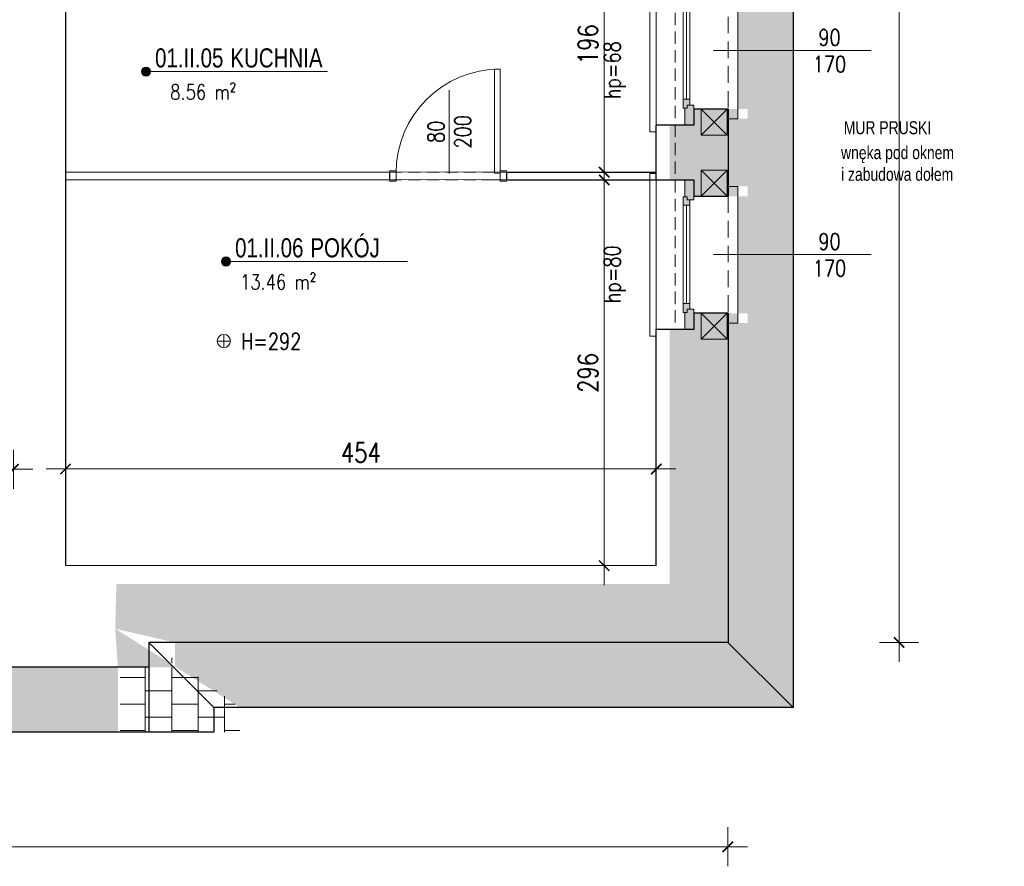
# Model space of a CAD drawing. Header units: millimetres. Extents: x 284606 to 569416, y -192995 to -95103.
# Tile 16 of 178: x 288346 to 289103, y -106745 to -106094. Entities that reach past the tile are written whole.
import ezdxf
from ezdxf.enums import TextEntityAlignment as Align

# ---------------------------------------------------------------- set-up
doc = ezdxf.new("R2010")
doc.units = ezdxf.units.MM
doc.linetypes.add('HIDDEN', pattern=[9.525, 6.35, -3.175])
doc.layers.get('0').update_dxf_attribs({"lineweight": 0})
for name, color, linetype, lineweight in [('!STR_Konstrukcja 0.20', 200, 'Continuous', 20), ('!STR_Konstrukcja 0.30', 64, 'Continuous', 30), ('!STR_Ocieplenie 0.05', 1, 'Continuous', 5), ('!STR_Opisy 0.09', 8, 'Continuous', 9), ('!STR_Przerywana 0.09', 8, 'HIDDEN', 9), ('!STR_Stolarka drzwiowa', 30, 'Continuous', 15), ('!STR_Stolarka okienna', 72, 'Continuous', 15), ('!STR_Wymiarowanie', 254, 'Continuous', 9)]:
    doc.layers.add(name, color=color, linetype=linetype, lineweight=lineweight)
doc.layers.add('!STR_Kreskowanie ścian', color=7, linetype='Continuous', lineweight=5, true_color=0xa6a6a6)
doc.layers.add('!STR_Obrysy pomieszczeń', color=215, linetype='Continuous', lineweight=9, plot=False)
doc.styles.add('1_50', font='txt', dxfattribs={"width": 0.8})
doc.styles.add('AB_Arial', font='NirmalaS.ttf')
doc.styles.add('EKO 1-10', font='romans.shx', dxfattribs={"width": 0.8, "height": 15})
doc.styles.add('EKO 1-5', font='romans.shx', dxfattribs={"width": 0.8, "height": 10})
doc.dimstyles.new('EKO wymiar 1-10', dxfattribs={"dimtxt": 15, "dimasz": 8, "dimexe": 15, "dimexo": 15, "dimgap": 5, "dimtad": 1, "dimdec": 0, "dimtxsty": 'EKO 1-10', "dimblk": 'ARCHTICK', "dimcen": 10, "dimdle": 15, "dimclrd": 256, "dimclre": 256, "dimclrt": 256, "dimazin": 2, "dimtfac": 1, "dimtdec": 0, "dimtmove": 2, "dimatfit": 3, "dimldrblk": 'ARCHTICK', "dimfxl": 15, "dimfxlon": 1, "dimlwd": -1, "dimlwe": -1, "dimarcsym": 0})

# ---------------------------------------------------------------- blocks, each defined once
blk = doc.blocks.new('_ArchTick')
at = {"color": 0, "linetype": 'ByBlock', "const_width": 0.15}
blk.add_lwpolyline([(-0.5, -0.5), (0.5, 0.5)], dxfattribs=at)
blk = doc.blocks.new('*D204')
at = {"layer": '!STR_Wymiarowanie', "ltscale": 1.5, "transparency": 16777216}
for p, q in [((288381.15, -106454.61), (288381.15, -106424.61)), ((288835.19, -106454.61), (288835.19, -106424.61)), ((288850.19, -106439.61), (288366.15, -106439.61))]:
    blk.add_line(p, q, dxfattribs=at)
at = {"layer": 'Defpoints', "color": 0, "ltscale": 1.5, "transparency": 16777216}
for p in [(288381.15, -106439.61), (288381.15, -106513.65), (288835.19, -106513.92)]:
    blk.add_point(p, dxfattribs=at)
at = {"layer": '!STR_Wymiarowanie', "ltscale": 1.5, "transparency": 16777216, "xscale": 8, "yscale": 8, "zscale": 8, "rotation": 180}
blk.add_blockref('_ArchTick', (288381.15, -106439.61), dxfattribs=at)
at = {"layer": '!STR_Wymiarowanie', "ltscale": 1.5, "transparency": 16777216, "xscale": 8, "yscale": 8, "zscale": 8}
blk.add_blockref('_ArchTick', (288835.19, -106439.61), dxfattribs=at)
at = {"layer": '!STR_Wymiarowanie', "ltscale": 1.5, "transparency": 16777216, "insert": (288608.17, -106427.11), "char_height": 15, "attachment_point": 5, "style": 'EKO 1-10'}
blk.add_mtext('454', dxfattribs=at)
blk = doc.blocks.new('*D216')
at = {"layer": '!STR_Wymiarowanie', "ltscale": 1.5, "transparency": 16777216}
for p, q in [((288795.15, -105999.93), (288795.15, -106226.42)), ((288810.15, -106014.93), (288780.15, -106014.93)), ((288810.15, -106211.42), (288780.15, -106211.42))]:
    blk.add_line(p, q, dxfattribs=at)
at = {"layer": 'Defpoints', "color": 0, "ltscale": 1.5, "transparency": 16777216}
for p in [(288835.19, -106014.93), (288795.15, -106211.42), (288850.19, -106211.42)]:
    blk.add_point(p, dxfattribs=at)
at = {"layer": '!STR_Wymiarowanie', "ltscale": 1.5, "transparency": 16777216, "xscale": 8, "yscale": 8, "zscale": 8}
for p, rotation in [((288795.15, -106014.93), 90), ((288795.15, -106211.42), 270)]:
    blk.add_blockref('_ArchTick', p, dxfattribs=dict(at, rotation=rotation))
at = {"layer": '!STR_Wymiarowanie', "ltscale": 1.5, "transparency": 16777216, "insert": (288782.65, -106113.17), "char_height": 15, "attachment_point": 5, "rotation": 90, "style": 'EKO 1-10'}
blk.add_mtext('196', dxfattribs=at)
blk = doc.blocks.new('*D217')
at = {"layer": '!STR_Wymiarowanie', "ltscale": 1.5, "transparency": 16777216}
for p, q in [((288795.15, -106202.42), (288795.15, -106528.92)), ((288810.15, -106217.42), (288780.15, -106217.42)), ((288810.15, -106513.92), (288780.15, -106513.92))]:
    blk.add_line(p, q, dxfattribs=at)
at = {"layer": 'Defpoints', "color": 0, "ltscale": 1.5, "transparency": 16777216}
for p in [(288835.19, -106217.42), (288795.15, -106513.92), (288835.19, -106513.92)]:
    blk.add_point(p, dxfattribs=at)
at = {"layer": '!STR_Wymiarowanie', "ltscale": 1.5, "transparency": 16777216, "xscale": 8, "yscale": 8, "zscale": 8}
for p, rotation in [((288795.15, -106217.42), 90), ((288795.15, -106513.92), 270)]:
    blk.add_blockref('_ArchTick', p, dxfattribs=dict(at, rotation=rotation))
at = {"layer": '!STR_Wymiarowanie', "ltscale": 1.5, "transparency": 16777216, "insert": (288782.65, -106365.67), "char_height": 15, "attachment_point": 5, "rotation": 90, "style": 'EKO 1-10'}
blk.add_mtext('296', dxfattribs=at)
blk = doc.blocks.new('wysokosc2')
at = {"ltscale": 2}
for points in [[(-5.06, 0.04), (5.03, 0.04)], [(0, 5.1), (0, -5.1)]]:
    blk.add_lwpolyline(points, dxfattribs=at)
blk.add_circle((0, 0), 5.03, dxfattribs=at)
at = {"ltscale": 2, "style": 'EKO 1-5', "width": 0.8}
blk.add_attdef('WYS', (13.29, -6.01), '', height=12.5, dxfattribs=at)
blk = doc.blocks.new('*U213')
at = {"layer": '!STR_Opisy 0.09', "linetype": 'Continuous'}
blk.add_line((-39.28, 63.89), (-39.28, -0.34), dxfattribs=at)
at = {"layer": '!STR_Stolarka drzwiowa'}
for points in [[(0, 0), (0, 80), (-4.38, 80), (-4.38, 0)], [(-80, -6.2), (-85, -6.2), (-85, 1.8), (-80, 1.8)], [(5, -6.2), (0, -6.2), (0, 1.8), (5, 1.8)]]:
    blk.add_lwpolyline(points, close=True, dxfattribs=at)
blk.add_arc((0, 0), 80, 90, 180, dxfattribs=at)
at = {"layer": '!STR_Opisy 0.09', "linetype": 'Continuous', "style": 'EKO 1-10', "width": 0.8}
blk.add_attdef('SZER', text='', height=12.5, rotation=90, dxfattribs=at).set_placement((-39.28, 31.77), align=Align.BOTTOM_CENTER)
at = {"layer": '!STR_Opisy 0.09', "ltscale": 0.7, "style": 'EKO 1-10', "width": 0.8}
blk.add_attdef('WYS', text='', height=12.5, rotation=90, dxfattribs=at).set_placement((-28.75, 31.77), align=Align.MIDDLE_CENTER)
blk = doc.blocks.new('*U838')
at = {"layer": '!STR_Konstrukcja 0.20', "linetype": 'Continuous', "lineweight": 15}
for points in [[(8.12, 56), (0.62, 56), (0.62, 63.5), (105.62, 63.5), (105.62, 56), (98.12, 56)], [(-4.38, 0.81), (-9.38, 0.81), (-9.38, -4.19), (115.62, -4.19), (115.62, 0.81), (110.62, 0.81)]]:
    blk.add_lwpolyline(points, dxfattribs=at)
at = {"layer": '!STR_Konstrukcja 0.30', "ltscale": 2}
for points in [[(-4.38, 0.81), (-4.38, 29.68), (8.12, 29.68), (8.12, 56)], [(98.12, 56), (98.12, 29.68), (110.62, 29.68), (110.62, 0.81)]]:
    blk.add_lwpolyline(points, dxfattribs=at)
at = {"layer": '!STR_Przerywana 0.09', "ltscale": 2}
for points in [[(8.12, 56), (98.12, 56)], [(-4.38, 0.81), (110.62, 0.81)]]:
    blk.add_lwpolyline(points, dxfattribs=at)
at = {"layer": '!STR_Stolarka okienna', "ltscale": 0.3}
for points in [[(-4.38, 22.64), (-4.38, 29.68), (11.02, 29.68), (11.02, 24.55), (8.52, 24.55), (8.52, 22.64), (-4.38, 22.64)], [(97.55, 21.56), (97.55, 24.55), (95.05, 24.55), (95.05, 26.7), (11.02, 26.7), (11.02, 24.55), (8.52, 24.55), (8.52, 21.56), (97.55, 21.56)], [(15.12, 26.7), (15.12, 21.56)], [(90.62, 24.13), (15.12, 24.13)], [(90.62, 21.56), (90.62, 26.7)], [(110.62, 22.64), (110.62, 29.68), (95.05, 29.68), (95.05, 24.55), (97.55, 24.55), (97.55, 22.64), (110.62, 22.64)]]:
    blk.add_lwpolyline(points, dxfattribs=at)
blk = doc.blocks.new('*U299')
at = {"layer": '!STR_Opisy 0.09', "linetype": 'Continuous'}
blk.add_line((0, 32.11), (0, -89.22), dxfattribs=at)
at = {"layer": '!STR_Opisy 0.09', "linetype": 'Continuous', "style": 'EKO 1-5', "width": 0.8}
blk.add_attdef('SZER', text='', height=12.5, rotation=270, dxfattribs=at).set_placement((0, 0), align=Align.BOTTOM_CENTER)
at = {"layer": '!STR_Opisy 0.09', "ltscale": 0.7, "style": 'EKO 1-5', "width": 0.8}
blk.add_attdef('WYS', text='', height=12.5, rotation=270, dxfattribs=at).set_placement((-10.53, 0), align=Align.MIDDLE_CENTER)
at = {"layer": '!STR_Opisy 0.09', "linetype": 'Continuous', "style": 'EKO 1-5', "width": 0.8}
blk.add_attdef('HP=', (-37.47, -160.68), '', height=12.5, rotation=180, dxfattribs=at)
blk = doc.blocks.new('*U218')
at = {"layer": '!STR_Opisy 0.09', "linetype": 'Continuous'}
blk.add_line((0, 32.11), (0, -89.22), dxfattribs=at)
at = {"layer": '!STR_Opisy 0.09', "linetype": 'Continuous', "style": 'EKO 1-5', "width": 0.8}
blk.add_attdef('SZER', text='', height=12.5, rotation=270, dxfattribs=at).set_placement((0, 0), align=Align.BOTTOM_CENTER)
at = {"layer": '!STR_Opisy 0.09', "ltscale": 0.7, "style": 'EKO 1-5', "width": 0.8}
blk.add_attdef('WYS', text='', height=12.5, rotation=270, dxfattribs=at).set_placement((-10.53, 0), align=Align.MIDDLE_CENTER)
at = {"layer": '!STR_Opisy 0.09', "linetype": 'Continuous', "style": 'EKO 1-5', "width": 0.8}
blk.add_attdef('HP=', (-37.47, -160.68), '', height=12.5, rotation=180, dxfattribs=at)
blk = doc.blocks.new('*D267')
at = {"layer": '!STR_Wymiarowanie', "ltscale": 1.5, "transparency": 16777216}
for p, q in [((287890.04, -106454.88), (287890.04, -106424.88)), ((288341.04, -106454.88), (288341.04, -106424.88)), ((287875.04, -106439.88), (288356.04, -106439.88))]:
    blk.add_line(p, q, dxfattribs=at)
at = {"layer": 'Defpoints', "color": 0, "ltscale": 1.5, "transparency": 16777216}
for p in [(288341.04, -106439.88), (287890.04, -106545.92), (288341.04, -106545.92)]:
    blk.add_point(p, dxfattribs=at)
at = {"layer": '!STR_Wymiarowanie', "ltscale": 1.5, "transparency": 16777216, "xscale": 8, "yscale": 8, "zscale": 8, "rotation": 180}
blk.add_blockref('_ArchTick', (287890.04, -106439.88), dxfattribs=at)
at = {"layer": '!STR_Wymiarowanie', "ltscale": 1.5, "transparency": 16777216, "xscale": 8, "yscale": 8, "zscale": 8}
blk.add_blockref('_ArchTick', (288341.04, -106439.88), dxfattribs=at)
at = {"layer": '!STR_Wymiarowanie', "ltscale": 1.5, "transparency": 16777216, "insert": (288115.54, -106427.38), "char_height": 15, "attachment_point": 5, "style": 'EKO 1-10'}
blk.add_mtext('451', dxfattribs=at)
blk = doc.blocks.new('mur pruski')
at = {"layer": '!STR_Ocieplenie 0.05', "ltscale": 1.5}
blk.add_lwpolyline([(0, 20), (20, 20), (20, 0), (0, 0)], close=True, dxfattribs=at)
blk.add_lwpolyline([(0, 20), (20, 0), (20, 20), (0, 0)], dxfattribs=at)
blk = doc.blocks.new('*D493')
at = {"layer": '!STR_Wymiarowanie', "ltscale": 1.5, "transparency": 16777216}
for p, q in [((289021.79, -105416.01), (289021.79, -106587.92)), ((289006.79, -105431.01), (289036.79, -105431.01)), ((289006.79, -106572.92), (289036.79, -106572.92))]:
    blk.add_line(p, q, dxfattribs=at)
at = {"layer": 'Defpoints', "color": 0, "ltscale": 1.5, "transparency": 16777216}
for p in [(288890.38, -105431.01), (288890.18, -106572.92), (289021.79, -106572.92)]:
    blk.add_point(p, dxfattribs=at)
at = {"layer": '!STR_Wymiarowanie', "ltscale": 1.5, "transparency": 16777216, "xscale": 8, "yscale": 8, "zscale": 8}
for p, rotation in [((289021.79, -105431.01), 90), ((289021.79, -106572.92), 270)]:
    blk.add_blockref('_ArchTick', p, dxfattribs=dict(at, rotation=rotation))
at = {"layer": '!STR_Wymiarowanie', "ltscale": 1.5, "transparency": 16777216, "insert": (289009.29, -106001.97), "char_height": 15, "attachment_point": 5, "rotation": 90, "style": 'EKO 1-10'}
blk.add_mtext('1142', dxfattribs=at)
blk = doc.blocks.new('*D494')
at = {"layer": '!STR_Wymiarowanie', "ltscale": 1.5, "transparency": 16777216}
for p, q in [((286998.04, -106715.01), (286998.04, -106745.01)), ((288890.18, -106715.01), (288890.18, -106745.01)), ((288905.18, -106730.01), (286983.04, -106730.01))]:
    blk.add_line(p, q, dxfattribs=at)
at = {"layer": 'Defpoints', "color": 0, "ltscale": 1.5, "transparency": 16777216}
for p in [(286998.04, -106598.43), (288890.18, -106598.43), (286998.04, -106730.01)]:
    blk.add_point(p, dxfattribs=at)
at = {"layer": '!STR_Wymiarowanie', "ltscale": 1.5, "transparency": 16777216, "xscale": 8, "yscale": 8, "zscale": 8, "rotation": 180}
blk.add_blockref('_ArchTick', (286998.04, -106730.01), dxfattribs=at)
at = {"layer": '!STR_Wymiarowanie', "ltscale": 1.5, "transparency": 16777216, "xscale": 8, "yscale": 8, "zscale": 8}
blk.add_blockref('_ArchTick', (288890.18, -106730.01), dxfattribs=at)
at = {"layer": '!STR_Wymiarowanie', "ltscale": 1.5, "transparency": 16777216, "insert": (287944.11, -106717.51), "char_height": 15, "attachment_point": 5, "style": 'EKO 1-10'}
blk.add_mtext('1892', dxfattribs=at)
blk = doc.blocks.new('*U506')
at = {"ltscale": 0.3}
blk.add_hatch(color=256, dxfattribs=at).paths.add_polyline_path([(-0.91, 50, 1), (6.82, 50, 1)])
at = {"ltscale": 1.5}
blk.add_line((17.59, 50), (154.57, 50), dxfattribs=at)
at = {"ltscale": 0.3}
blk.add_lwpolyline([(17.59, 50), (2.95, 50)], dxfattribs=at)
blk.add_circle((2.95, 50), 3.86, dxfattribs=at)
at = {"ltscale": 1.5, "width": 0.8}
for tag, p, height, style in [('NR_POM.', (10.51, 53.45), 16, 'AB_Arial'), ('NAZWA_POMIESZCZENIA', (66.91, 53.45), 16, 'AB_Arial'), ('POSADZKA', (9.08, 4), 12.5, 'EKO 1-5')]:
    blk.add_attdef(tag, p, '', height=height, rotation=0, dxfattribs=dict(at, style=style))
at = {"ltscale": 1.5, "style": 'EKO 1-5', "width": 0.8}
blk.add_attdef('POWIERZCHNIA', text='', height=12.5, rotation=0, dxfattribs=at).set_placement((78.06, 22.91), align=Align.BOTTOM_RIGHT)

msp = doc.modelspace()

# ---------------------------------------------------------------- hatches: boundary and pattern name
at = {"layer": '!STR_Kreskowanie ścian', "ltscale": 1.5}
h = msp.add_hatch(dxfattribs=at)
h.set_pattern_fill('AR-B88', color=256, scale=0.1, angle=90)
h.set_pattern_definition([(90, (0.048, 2671.18), (-20.32, 1e-15), []), (180, (0.048, 2671.18), (-20.32, -10.16), [20.32, -20.32])])
h.paths.add_polyline_path([(287467.89, -106579.02), (287422.89, -106579.02), (287422.89, -106573.02), (287422.84, -106573.02), (287372.84, -106623.02), (287372.84, -106629.02), (287467.89, -106629.02)])
h.paths.add_polyline_path([(287467.89, -106534.02), (287467.89, -106528.02), (287467.84, -106530.97), (287422.84, -106573.02), (287422.89, -106573.02), (287422.89, -106579.02), (287467.89, -106579.02)])
h.paths.add_polyline_path([(287509.69, -105418.02), (287554.6, -105417.93), (287554.6, -105367.93), (287459.64, -105368.02), (287459.6, -105514.93), (287509.69, -105514.93)])
h.paths.add_polyline_path([(287553.07, -105418.02), (287509.69, -105418.02), (287509.69, -105514.93), (287569.51, -105515.95), (287553.07, -105515.95)])
h.paths.add_polyline_path([(288412.09, -105431.03), (288412.14, -105431.02), (288412.14, -105418.02), (288325.14, -105418.02), (288325.14, -105463.02), (288325.14, -105463.02), (288325.14, -105477.74), (288355.14, -105476.02), (288355.09, -105475.97)])
h.paths.add_polyline_path([(288462.09, -105381.03), (288462.09, -105368.02), (288325.14, -105368.02), (288325.14, -105418.02), (288412.14, -105418.02), (288412.14, -105431.02), (288412.09, -105431.03)])
h.paths.add_polyline_path([(288355.14, -105476.02), (288325.09, -105452.99), (288325.09, -105504.61), (288325.14, -105587.46), (288325.14, -105500.73), (288355.14, -105475.73)])
h.paths.add_polyline_path([(288234.87, -105740.99), (288234.87, -105706.06), (288212.37, -105706.06), (288212.37, -105740.99)])
h.paths.add_polyline_path([(287075.51, -105726.75), (287075.51, -105672.71), (287050.51, -105672.71), (287050.51, -105726.75)])
h.paths.add_polyline_path([(288601.98, -105749.68), (288601.98, -105711.9), (288579.48, -105711.9), (288579.48, -105749.68)])
h.paths.add_polyline_path([(287924.91, -106505.24), (287963.26, -106505.24), (287963.26, -106482.74), (287924.91, -106482.74)])
h.paths.add_polyline_path([(286998.04, -106391.42), (286990.54, -106391.42), (286990.54, -106286.42), (286998.04, -106286.42)], flags=16)
h.paths.add_polyline_path([(287033.29, -106376.43), (287028.15, -106376.43), (287028.15, -106380.86), (287025.17, -106380.86), (287025.17, -106383.92), (286998.14, -106383.92), (286998.14, -106572.57), (287043.14, -106527.57), (287043.14, -106396.42), (287032.21, -106396.42), (287032.21, -106383.36), (287033.29, -106383.36)])
h.paths.add_polyline_path([(286998.14, -106117.92), (287025.17, -106117.92), (287025.17, -106120.82), (287028.15, -106120.82), (287028.15, -106124.92), (287033.29, -106124.92), (287033.29, -106118.32), (287032.21, -106118.32), (287032.21, -106105.42), (287043.14, -106105.42), (287043.14, -106026.68), (286998.14, -106026.68)])
h.paths.add_polyline_path([(287025.17, -106207.92), (286998.14, -106207.92), (286998.14, -106293.92), (287025.17, -106293.92), (287025.17, -106296.82), (287028.15, -106296.82), (287028.15, -106300.92), (287033.29, -106300.92), (287033.29, -106294.32), (287032.21, -106294.32), (287032.21, -106281.42), (287043.14, -106281.42), (287043.14, -106220.42), (287032.21, -106220.42), (287032.21, -106207.36), (287033.29, -106207.36), (287033.29, -106200.43), (287028.15, -106200.43), (287028.15, -106204.86), (287025.17, -106204.86)])
h.paths.add_polyline_path([(286998.14, -106026.68), (286948.09, -106026.68), (286948.09, -106622.62), (286998.14, -106572.57)])
h.paths.add_polyline_path([(286998.04, -106110.42), (286998.04, -106215.42), (286990.54, -106215.42), (286990.54, -106110.42)], flags=16)
h.paths.add_polyline_path([(288890.48, -106319.92), (288864.07, -106319.92), (288864.07, -106316.86), (288861.09, -106316.86), (288861.09, -106312.43), (288855.95, -106312.43), (288855.95, -106319.36), (288857.03, -106319.36), (288857.03, -106332.42), (288845.48, -106332.42), (288845.48, -106528.02), (288890.48, -106573.02)])
h.paths.add_polyline_path([(288905.38, -106170.42), (288905.38, -106065.42), (288897.88, -106065.42), (288897.88, -106170.42)], flags=16)
h.paths.add_polyline_path([(288905.38, -106162.92), (288890.48, -106162.92), (288890.48, -106229.92), (288905.38, -106229.92), (288905.38, -106222.42), (288897.88, -106222.42), (288897.88, -106327.42), (288905.38, -106327.42), (288905.38, -106319.92), (288890.48, -106319.92), (288890.48, -106573.02), (288940.43, -106622.97), (288940.43, -105381.16), (288890.48, -105431.11), (288890.48, -106072.92), (288905.38, -106072.92)])
h.paths.add_polyline_path([(288855.95, -106079.92), (288861.09, -106079.92), (288861.09, -106075.82), (288864.07, -106075.82), (288864.07, -106072.92), (288890.48, -106072.92), (288890.48, -105431.11), (288845.48, -105476.11), (288845.48, -106060.42), (288857.03, -106060.42), (288857.03, -106073.32), (288855.95, -106073.32)])
h.paths.add_polyline_path([(288861.09, -106155.43), (288855.95, -106155.43), (288855.95, -106162.36), (288857.03, -106162.36), (288857.03, -106175.42), (288845.48, -106175.42), (288845.48, -106217.42), (288857.03, -106217.42), (288857.03, -106230.32), (288855.95, -106230.32), (288855.95, -106236.92), (288861.09, -106236.92), (288861.09, -106232.82), (288864.07, -106232.82), (288864.07, -106229.92), (288890.48, -106229.92), (288890.48, -106162.92), (288864.07, -106162.92), (288864.07, -106159.86), (288861.09, -106159.86)])
h = msp.add_hatch(dxfattribs=at)
h.set_pattern_fill('AR-B88', color=256, scale=0.1)
h.set_pattern_definition([(0, (0.048, 2671.18), (0, 20.32), []), (90, (0.048, 2671.18), (-10.16, 20.32), [20.32, -20.32])])
h.paths.add_polyline_path([(287467.84, -106530.97), (287042.69, -106528.02), (286998.14, -106572.57), (286998.14, -106573.02), (287422.84, -106573.02)])
h.paths.add_polyline_path([(287422.84, -106573.02), (286997.69, -106573.02), (286948.09, -106622.62), (286948.09, -106623.02), (287372.84, -106623.02)])
h.paths.add_polyline_path([(288419.31, -106562.39), (288465.28, -106573.02), (288465.28, -106592.02), (287972.08, -106592.02), (287916.08, -106592.02), (288006.1, -106592.02), (288006.1, -106642.02), (288421.36, -106642.02), (288421.36, -106591.97)])
h.paths.add_polyline_path([(288890.48, -106573.02), (288419.31, -106562.39), (288515.23, -106623.02), (288940.43, -106623.02), (288940.43, -106622.97)])
h.paths.add_polyline_path([(288845.48, -106528.02), (288420.23, -106528.02), (288419.31, -106562.39), (288890.48, -106573.02)])
h.paths.add_polyline_path([(288940.43, -105381.16), (288940.43, -105381.12), (288462.09, -105381.03), (288412.09, -105431.03), (288890.48, -105431.11)])
h.paths.add_polyline_path([(288890.48, -105431.11), (288412.09, -105431.03), (288355.09, -105475.97), (288845.49, -105476.1)])
h = msp.add_hatch(dxfattribs=at)
h.set_pattern_fill('AR-B88', color=256, scale=0.1, angle=90)
h.set_pattern_definition([(90, (-6e-11, 2833.336), (-20.32, 1e-15), []), (180, (-6e-11, 2833.336), (-20.32, -10.16), [20.32, -20.32])])
h.paths.add_polyline_path([(288004.55, -106591.97), (287838.05, -106591.97), (287838.05, -106641.97), (288004.55, -106641.97)])
h.paths.add_polyline_path([(288515.18, -106622.97), (288455.4, -106579.3), (288465.18, -106591.97), (288423.2, -106591.97), (288423.2, -106641.97), (288515.13, -106641.97)])

# ---------------------------------------------------------------- linework, layer by layer
at = {"layer": '!STR_Konstrukcja 0.30', "ltscale": 1.5}
for p, q in [((288381.15, -106211.16), (288630.19, -106211.42)), ((288630.19, -106211.42), (288630.19, -106217.42)), ((288720.19, -106211.42), (288835.19, -106211.42)), ((288720.19, -106211.42), (288720.19, -106217.42)), ((288381.15, -106217.16), (288630.19, -106217.42)), ((288720.19, -106217.42), (288835.19, -106217.42)), ((288495.18, -106622.92), (288445.18, -106572.92)), ((288890.18, -106572.92), (288940.38, -106622.92))]:
    msp.add_line(p, q, dxfattribs=at)
for points in [[(288367.04, -105367.93), (288462.04, -105367.93), (288462.04, -105380.94), (288940.38, -105381.02), (288940.38, -106622.92), (288495.18, -106622.92), (288495.18, -106641.92), (287838.05, -106641.92)], [(288381.15, -106029.66), (288381.15, -106513.65), (288835.19, -106513.92), (288835.19, -106332.42)], [(288890.38, -106162.92), (288890.38, -106229.92)], [(288835.19, -106217.42), (288835.19, -106175.42)], [(288890.38, -106319.92), (288890.38, -106572.92), (288445.18, -106572.92), (288445.18, -106591.92), (288299.05, -106591.92)], [(288445.18, -106591.92), (288445.18, -106641.92)]]:
    msp.add_lwpolyline(points, dxfattribs=at)
at = {"layer": '!STR_Obrysy pomieszczeń', "ltscale": 0.3}
for points in [[(288381.15, -106029.66), (288617.19, -106029.93), (288617.19, -106014.93), (288835.19, -106014.93), (288835.19, -106211.43), (288381.15, -106211.16)], [(288381.15, -106217.16), (288701.18, -106217.42), (288701.17, -106217.42), (288835.19, -106217.42), (288835.19, -106513.92), (288381.15, -106513.65)]]:
    msp.add_lwpolyline(points, close=True, dxfattribs=at)
at = {"layer": '!STR_Przerywana 0.09', "ltscale": 1.5}
for p, q in [((288849.63, -106060.42), (288849.63, -106332.42)), ((288630.19, -106211.42), (288720.19, -106211.42)), ((288630.19, -106217.42), (288720.19, -106217.42))]:
    msp.add_line(p, q, dxfattribs=at)

# ---------------------------------------------------------------- block references
at = {"layer": '!STR_Ocieplenie 0.05'}
for p in [(288869.73, -106182.92), (288869.73, -106229.92), (288869.73, -106339.92)]:
    msp.add_blockref('mur pruski', p, dxfattribs=at)
at = {"layer": '!STR_Opisy 0.09'}
ref = msp.add_blockref('*U218', (288968.31, -106117.92), dxfattribs=dict(at, xscale=-1, rotation=270))
ref.add_attrib('SZER', '90', dxfattribs={"linetype": 'Continuous', "height": 12.5, "style": 'EKO 1-5', "width": 0.8}).set_placement((288968.31, -106117.92), align=Align.BOTTOM_CENTER)
ref.add_attrib('WYS', '170', dxfattribs={"ltscale": 0.7, "height": 12.5, "style": 'EKO 1-5', "width": 0.8}).set_placement((288968.31, -106128.45), align=Align.MIDDLE_CENTER)
ref.add_attrib('HP=', 'hp=68', (288807.63, -106155.39), dxfattribs={"linetype": 'Continuous', "height": 12.5, "rotation": 90, "style": 'EKO 1-5', "width": 0.8})
ref = msp.add_blockref('*U506', (288440.28, -106180.19), dxfattribs=dict(at, xscale=0.9199999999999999, yscale=0.9199999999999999, zscale=0.9199999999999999))
ref.add_attrib('NAZWA_POM', 'KUCHNIA', (288507.82, -106131.02), dxfattribs={"layer": '0', "ltscale": 1.5, "height": 14.72, "rotation": 0, "style": 'AB_Arial', "width": 0.8})
ref.add_attrib('NUMER_POM', '01.II.05', (288449.95, -106131.02), dxfattribs={"layer": '0', "ltscale": 1.5, "height": 14.72, "rotation": 0, "style": 'AB_Arial', "width": 0.8})
ref.add_attrib('R-SURF', '8.56 m²', dxfattribs={"layer": '0', "ltscale": 1.5, "height": 11.5, "rotation": 0, "style": 'EKO 1-5', "width": 0.8}).set_placement((288512.09, -106159.12), align=Align.BOTTOM_RIGHT)
ref = msp.add_blockref('*U506', (288501.8, -106326.14), dxfattribs=dict(at, xscale=0.9199999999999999, yscale=0.9199999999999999, zscale=0.9199999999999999))
ref.add_attrib('NAZWA_POM', 'POKÓJ', (288569.34, -106276.97), dxfattribs={"layer": '0', "ltscale": 1.5, "height": 14.72, "rotation": 0, "style": 'AB_Arial', "width": 0.8})
ref.add_attrib('NUMER_POM', '01.II.06', (288511.47, -106276.97), dxfattribs={"layer": '0', "ltscale": 1.5, "height": 14.72, "rotation": 0, "style": 'AB_Arial', "width": 0.8})
ref.add_attrib('R-SURF', '13.46 m²', dxfattribs={"layer": '0', "ltscale": 1.5, "height": 11.5, "rotation": 0, "style": 'EKO 1-5', "width": 0.8}).set_placement((288573.61, -106305.07), align=Align.BOTTOM_RIGHT)
ref = msp.add_blockref('*U299', (288968.31, -106274.84), dxfattribs=dict(at, xscale=-1, rotation=270))
ref.add_attrib('SZER', '90', dxfattribs={"linetype": 'Continuous', "height": 12.5, "style": 'EKO 1-5', "width": 0.8}).set_placement((288968.31, -106274.84), align=Align.BOTTOM_CENTER)
ref.add_attrib('WYS', '170', dxfattribs={"ltscale": 0.7, "height": 12.5, "style": 'EKO 1-5', "width": 0.8}).set_placement((288968.31, -106285.37), align=Align.MIDDLE_CENTER)
ref.add_attrib('HP=', 'hp=80', (288807.63, -106312.31), dxfattribs={"linetype": 'Continuous', "height": 12.5, "rotation": 90, "style": 'EKO 1-5', "width": 0.8})
ref = msp.add_blockref('wysokosc2', (288502.8, -106341.24), dxfattribs=dict(at, xscale=-1, rotation=180))
ref.add_attrib('WYS', 'H=292', (288516.09, -106347.74), dxfattribs={"layer": '0', "ltscale": 2, "height": 12.5, "style": 'EKO 1-5', "width": 0.8})
at = {"layer": '!STR_Stolarka drzwiowa', "ltscale": 0.3}
msp.add_blockref('*U213', (288715.19, -106212.22), dxfattribs=at).add_auto_attribs({'WYS': '200', 'SZER': '80'})
at = {"layer": '!STR_Stolarka okienna', "ltscale": 1.5, "rotation": 270}
for p in [(288834.39, -106064.8), (288834.39, -106221.8)]:
    msp.add_blockref('*U838', p, dxfattribs=at)

# ---------------------------------------------------------------- texts
at = {"layer": '!STR_Obrysy pomieszczeń', "ltscale": 0.3, "char_height": 10, "attachment_point": 1, "style": '1_50'}
for s, insert in [('\\A1;MUR PRUSKI', (288979.3, -106172.3)), ('\\A1;wnęka pod oknem\\Pi zabudowa dołem', (288977.2, -106191.44))]:
    msp.add_mtext_dynamic_manual_height_columns(s, width=2231.7249, gutter_width=453.61, heights=[120.44], dxfattribs=dict(at, insert=insert))

# ---------------------------------------------------------------- dimensions: what is measured, and where the dimension line sits
at = {"layer": '!STR_Wymiarowanie', "ltscale": 1.5}
for base, p1, p2, picture, middle in [((289021.79, -106572.92), (288890.38, -105431.01), (288890.18, -106572.92), '*D493', (289009.29, -106001.97)), ((288795.15, -106211.42), (288835.19, -106014.93), (288850.19, -106211.42), '*D216', (288782.65, -106113.17)), ((288795.1469, -106513.9222), (288835.191, -106217.4237), (288835.1919, -106513.9222), '*D217', (288782.6469, -106365.6729))]:
    dim = msp.add_linear_dim(base=base, p1=p1, p2=p2, angle=90, dimstyle='EKO wymiar 1-10', dxfattribs=at)
    dim.commit()
    dim.dimension.update_dxf_attribs({"geometry": picture, "text_midpoint": middle})
for base, p1, p2, picture, middle in [((288341.04, -106439.88), (287890.04, -106545.92), (288341.04, -106545.92), '*D267', (288115.54, -106427.38)), ((288381.15, -106439.61), (288835.19, -106513.92), (288381.15, -106513.65), '*D204', (288608.17, -106427.11)), ((286998.04, -106730.01), (288890.18, -106598.43), (286998.04, -106598.43), '*D494', (287944.11, -106717.51))]:
    dim = msp.add_linear_dim(base=base, p1=p1, p2=p2, dimstyle='EKO wymiar 1-10', dxfattribs=at)
    dim.commit()
    dim.dimension.update_dxf_attribs({"geometry": picture, "text_midpoint": middle})

doc.saveas('drawing.dxf')
